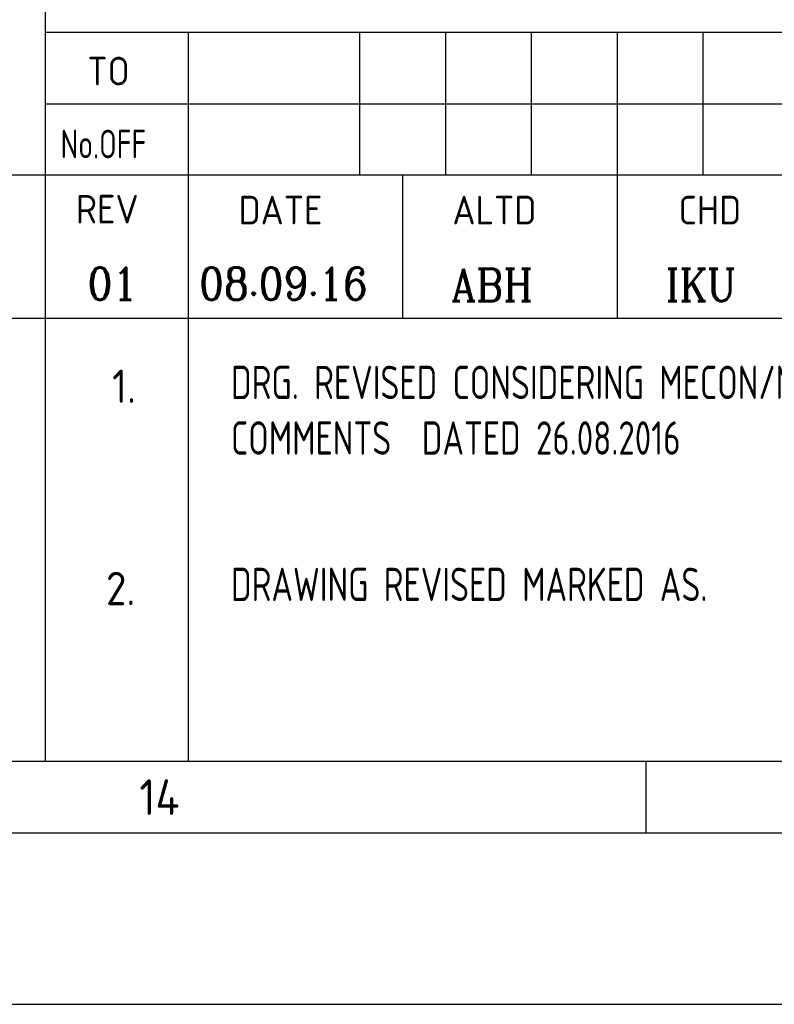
# Model space of a CAD drawing. Extents: x -287416 to 4934791, y -504132 to 1826789.
# Tile 26 of 132: x 102938 to 110854, y -330292 to -319961. Entities that reach past the tile are written whole.
import ezdxf
from ezdxf.enums import TextEntityAlignment as Align

# ---------------------------------------------------------------- set-up
doc = ezdxf.new("R2010")
doc.units = 0
doc.header["$LTSCALE"] = 800
doc.header["$MEASUREMENT"] = 0
doc.linetypes.add('CONTINOUS', pattern=[0])
doc.layers.get('0').update_dxf_attribs({"linetype": 'CONTINUOUS'})
doc.layers.add('FORMAT', color=7, linetype='CONTINUOUS')
doc.layers.add('TEXT', color=3, linetype='CONTINUOUS', lineweight=15)
doc.styles.add('ROMANC', font='romanc')
doc.styles.add('ROMANS', font='ISO9.shx', dxfattribs={"width": 0.8})
doc.styles.get("Standard").update_dxf_attribs({"font": 'ISO9'})

# ---------------------------------------------------------------- blocks, each defined once
blk = doc.blocks.new('A$C731D3036')
for p, q in [((-593.64, 265.66), (-593.64, 37.8)), ((-593.64, 151.19), (-26.68, 151.19)), ((-571.41, 151.19), (-571.41, 37.8)), ((-544.73, 151.19), (-544.73, 128.96)), ((-531.39, 151.19), (-531.39, 128.96)), ((-518.05, 151.19), (-518.05, 128.96)), ((-504.71, 151.19), (-504.71, 128.96)), ((-491.37, 151.19), (-491.37, 128.96)), ((-593.64, 140.07), (-438, 140.07)), ((-438, 128.96), (-749.28, 128.96)), ((-538.06, 128.96), (-538.06, 106.72)), ((-504.71, 128.96), (-504.71, 106.72)), ((-749.28, 106.72), (-26.68, 106.72)), ((-749.28, 106.72), (-337.95, 106.72)), ((-2590.23, 37.8), (-251.24, 37.8)), ((-500.26, 37.79), (-500.26, 26.67))]:
    blk.add_line(p, q)
for points in [[(0, 1869.86), (-2643.59, 1869.86), (-2643.59, 0), (0, 0)], [(-26.68, 1843.18), (-2616.91, 1843.18), (-2616.91, 26.68), (-26.68, 26.68)]]:
    blk.add_lwpolyline(points, close=True)
for s, p in [('TO', (-587.07, 142.92)), ('REV', (-588.86, 121.44)), ('DATE', (-563.57, 121.3)), ('ALTD', (-530.31, 121.3)), ('CHD', (-495.17, 121.3))]:
    blk.add_text(s, height=4.447).set_placement(p)
at = {"width": 0.8}
blk.add_text('No.OFF', height=4.447, dxfattribs=at).set_placement((-591.24, 131.58))
blk.add_text('14', height=5.558).set_placement((-575.85, 32.23), align=Align.MIDDLE)

msp = doc.modelspace()

# ---------------------------------------------------------------- block references
at = {"color": 1, "linetype": 'CONTINOUS', "lineweight": 15, "xscale": 67.46500254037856, "yscale": 67.46500254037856, "zscale": 67.46500254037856}
msp.add_blockref('A$C731D3036', (143254.7, -330291.9), dxfattribs=at)

# ---------------------------------------------------------------- texts
at = {"layer": 'FORMAT', "color": 4, "style": 'ROMANC', "width": 0.9}
for s, p in [('01', (103650.4, -322898.5)), ('08.09.16', (104820.3, -322898.3)), ('ABH', (107464.4, -322913.1)), ('IKU', (109714.4, -322913.1))]:
    msp.add_text(s, height=337.5, dxfattribs=at).set_placement(p)
at = {"layer": 'TEXT', "style": 'ROMANS'}
for s, p in [('1.', (103907.6, -323981.2)), ('2.', (103843.2, -326104.2))]:
    msp.add_text(s, height=350, dxfattribs=at).set_placement(p)
at = {"layer": 'TEXT', "style": 'ROMANS', "width": 0.8}
msp.add_text('DRAWING REVISED MARKED AS.', height=350, dxfattribs=at).set_placement((105154.5, -326060.6))
at = {"layer": 'TEXT', "attachment_point": 1, "style": 'ROMANS'}
for s, insert, char_height, width in [('\\pi-450,l450;{\\Fromans|c0;1. ALL DIMENSIONS ARE IN MM & ELEVATIONS IN METERS UNLESS STATED OTHERWISE. \\P\\pi-900,l900;2. ALL ELEVATIONS ARE WITH RESPECT TO TG HALL 0.0M WHICH CORRESPONDS TO    RL(+)219.0M  \\P3. ALL CIVIL DETAILS SUCH AS DOORS/WALLS/CLADDINGS/OPENINGS/TOILETS/ STAIRCASES/LIFT ETC. ARE INDICATIVE ONLY & FOR EXACT DETAILS REFER CIVIL/ARCHITECTURE DRAWINGS. \\P4. CIVIL TO PROVIDE 2NOs. EPS (TOS) 250MM WIDEx13800MM LONG FOR HPH-5, 250MM WIDEx16300MM LONG FOR HPH-6 FOR MOVEMENT OF HP.HEATERS AS PER LOCATION SHOWN IN THE DWG. }', (104145.1, -300450.3), 450, 25083.616), ('DRG. REVISED CONSIDERING MECON/NSPCL COMMENTS  DATED 26.08.2016', (105154.5, -323591.4), 350, 8274.142)]:
    msp.add_mtext(s, dxfattribs=dict(at, insert=insert, char_height=char_height, width=width))

doc.saveas('drawing.dxf')
